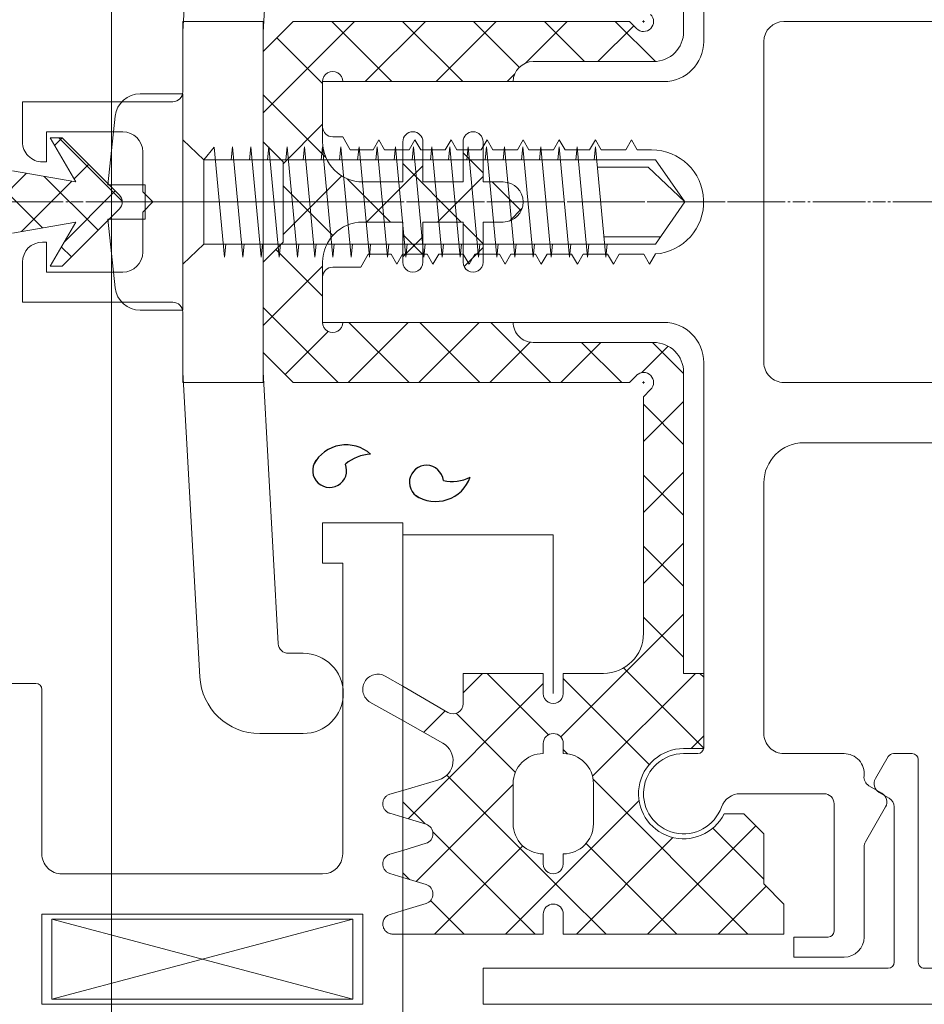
# Model space of a CAD drawing. Header units: inches. Extents: x -647532 to 3008597, y -136987 to 2557681.
# Tile 66 of 153: x 50083 to 50128, y 36522 to 36571. Entities that reach past the tile are written whole.
import ezdxf
from ezdxf import colors
from ezdxf.entities.mleader import LeaderData, LeaderLine
from ezdxf.enums import TextEntityAlignment as Align
from ezdxf.math import Vec2, Vec3

# ---------------------------------------------------------------- set-up
doc = ezdxf.new("R2010")
doc.units = ezdxf.units.IN
doc.header["$MEASUREMENT"] = 0
for name, pattern in [('BIAL-IT1I-KGD-001-IN-DWG-141 LEVEL 2 - OVERALL FIRE EXIT PLAN$0$CENTER', [2, 1.25, -0.25, 0.25, -0.25]), ('BIAL-IT1I-KGD-001-IN-DWG-141 LEVEL 2 - OVERALL FIRE EXIT PLAN$0$HIDDEN', [9.525, 6.35, -3.175]), ('CENTER', [2, 1.25, -0.25, 0.25, -0.25]), ('DASHED2', [0.375, 0.25, -0.125])]:
    doc.linetypes.add(name, pattern=pattern)
for name, color, linetype, lineweight in [('ANNO-GRID', 8, 'DASHED2', 5), ('FURN', 8, 'Continuous', 5), ('FURN-HATCH', 8, 'Continuous', 5), ('YD-EXTERNAL 1', 8, 'Continuous', 5)]:
    doc.layers.add(name, color=color, linetype=linetype, lineweight=lineweight)
doc.layers.add('ARCH', color=8, linetype='Continuous')
doc.styles.add('ARIAL', font='arial.ttf')
doc.styles.get("Standard").update_dxf_attribs({"font": 'arial.ttf'})

# ---------------------------------------------------------------- blocks, each defined once
blk = doc.blocks.new('BIAL-IT1I-KGD-001-IN-DWG-141 LEVEL 2 - OVERALL FIRE EXIT PLAN$0$CW LAYOUT')
at = {"linetype": 'BIAL-IT1I-KGD-001-IN-DWG-141 LEVEL 2 - OVERALL FIRE EXIT PLAN$0$CENTER', "ltscale": 0.5}
blk.add_line((0, -52.802), (0, 196.541), dxfattribs=at)
at = {"linetype": 'ByBlock'}
for p, q in [((40, 68.76), (40, 166.76)), ((-9, 83.76), (-9, 164.76)), ((9, 164.76), (9, 83.76)), ((38.2, 160.756), (38.2, 90.76)), ((12, 92.76), (12, 84.76)), ((37.9, 90.46), (27.8, 90.46)), ((27.5, 90.16), (27.5, 89.221)), ((27.65, 88.961), (28.75, 88.326)), ((29.433, 88.509), (29.722, 89.01)), ((30.155, 89.26), (37.9, 89.26)), ((38.2, 88.96), (38.2, 68.76)), ((29.105, 88), (29.479, 88.649)), ((30.162, 88.832), (31.902, 87.827)), ((32.152, 87.76), (36.65, 87.76)), ((27.5, 83.76), (27.5, 86.76)), ((37.65, 86.76), (37.65, 84.26)), ((36.35, 86.26), (30, 86.26)), ((36.65, 84.26), (36.65, 85.96)), ((29.5, 85.76), (29.5, 81.588)), ((37.65, 84.26), (36.65, 84.26)), ((8, 82.76), (-8, 82.76)), ((14, 82.76), (26.5, 82.76)), ((-8, 79.76), (-27.2, 79.76)), ((27.2, 79.76), (8, 79.76)), ((27.5, 78.76), (27.5, 79.46)), ((-6, 60.76), (-6, 77.76)), ((6, 77.76), (6, 60.76)), ((-2.6, 77.16), (-2.6, 76.449)), ((3.1, 77.06), (2.593, 77.353)), ((2.6, 76.771), (3.1, 77.06)), ((2.6, 75.549), (2.6, 76.771)), ((-2.6, 76.449), (-3.1, 76.16)), ((-3.1, 76.16), (-2.6, 75.871)), ((-2.6, 75.871), (-2.6, 74.649)), ((3.1, 75.26), (2.6, 75.549)), ((2.6, 74.971), (3.1, 75.26)), ((-2.6, 74.649), (-3.1, 74.36)), ((2.6, 73.749), (2.6, 74.971)), ((-3.1, 74.36), (-2.6, 74.071)), ((-2.6, 74.071), (-2.6, 72.849)), ((3.1, 73.46), (2.6, 73.749)), ((2.6, 73.171), (3.1, 73.46)), ((2.6, 71.949), (2.6, 73.171)), ((-2.6, 72.849), (-3.1, 72.56)), ((-3.1, 72.56), (-2.6, 72.271)), ((-2.6, 72.271), (-2.6, 71.049)), ((3.1, 71.66), (2.6, 71.949)), ((2.6, 71.371), (3.1, 71.66)), ((2.6, 70.149), (2.6, 71.371)), ((-2.6, 71.049), (-3.1, 70.76)), ((-3.1, 70.76), (-2.6, 70.471)), ((-2.6, 70.471), (-2.6, 69.249)), ((3.1, 69.86), (2.6, 70.149)), ((2.6, 69.571), (3.1, 69.86)), ((-2.6, 69.249), (-3.1, 68.96)), ((2.6, 68.349), (2.6, 69.571)), ((-3.1, 68.96), (-2.6, 68.671)), ((38.2, 68.76), (40, 68.76)), ((-2.6, 68.671), (-2.6, 67.449)), ((3.1, 68.06), (2.6, 68.349)), ((2.6, 67.771), (3.1, 68.06)), ((2.6, 66.549), (2.6, 67.771)), ((-2.6, 67.449), (-3.1, 67.16)), ((-3.1, 67.16), (-2.6, 66.871)), ((-2.6, 66.871), (-2.6, 65.649)), ((3.1, 66.26), (2.6, 66.549)), ((2.6, 65.971), (3.1, 66.26)), ((2.6, 64.749), (2.6, 65.971)), ((-2.6, 65.649), (-3.1, 65.36)), ((-3.1, 65.36), (-2.6, 65.071)), ((-2.6, 65.071), (-2.6, 63.849)), ((3.1, 64.46), (2.6, 64.749)), ((2.6, 64.171), (3.1, 64.46)), ((42, 64.76), (16, 64.76)), ((16, 64.76), (16, 60.76)), ((-2.6, 63.849), (-3.1, 63.56)), ((2.6, 63.035), (2.6, 64.171)), ((-3.1, 63.56), (-2.6, 63.271)), ((-2.6, 63.271), (-2.6, 62.135)), ((3.25, 62.66), (2.6, 63.035)), ((3.25, 61.26), (3.25, 62.66)), ((35.5, 46.76), (35.5, 62.76)), ((35.5, 62.76), (40, 62.76)), ((40, 62.76), (40, 46.76)), ((-2.6, 62.135), (-3.25, 61.76)), ((-3.25, 61.76), (-3.25, 61.26)), ((18, 60.76), (18, 61.76)), ((18, 61.76), (32.5, 61.76)), ((-3.75, 60.76), (-6, 60.76)), ((6, 60.76), (3.75, 60.76)), ((16, 60.76), (18, 60.76)), ((33.5, 60.76), (33.5, 47.76)), ((32.5, 46.76), (24.3, 46.76)), ((40, 46.76), (35.5, 46.76)), ((24, 46.46), (24, 45.06))]:
    blk.add_line(p, q, dxfattribs=at)
at = {"linetype": 'Continuous'}
for p, q in [((35, 83.76), (34, 82.76)), ((35, 83.76), (34, 82.76)), ((36.5, 83.76), (35, 83.76)), ((36.5, 83.76), (35, 83.76)), ((36.5, 72.76), (36.5, 83.76)), ((36.5, 72.76), (36.5, 83.76)), ((31.5, 82.76), (30.5, 81.76)), ((31.5, 82.76), (30.5, 81.76)), ((34, 82.76), (31.5, 82.76)), ((34, 82.76), (31.5, 82.76)), ((30.5, 81.76), (30.5, 80.776)), ((30.5, 81.76), (30.5, 80.776)), ((27.25, 79.76), (23.5, 79.76)), ((23.5, 79.76), (23.5, 78.76)), ((27.25, 79.76), (23.5, 79.76)), ((23.5, 79.76), (23.5, 78.76)), ((27.25, 78.76), (27.25, 79.76)), ((27.25, 78.76), (27.25, 79.76)), ((-8.5, 78.76), (-23.5, 78.76)), ((-8.5, 78.76), (-23.5, 78.76)), ((23.5, 78.76), (8.5, 78.76)), ((23.5, 78.76), (8.5, 78.76)), ((-7, 77.26), (-7, 71.26)), ((-7, 77.26), (-7, 71.26)), ((7, 71.26), (7, 77.26)), ((7, 71.26), (7, 77.26)), ((9.707, 76.76), (9.352, 77.115)), ((9.707, 76.76), (9.352, 77.115)), ((-9.049, 76.761), (-8.949, 76.761)), ((-9.049, 76.761), (-8.949, 76.761)), ((-8.999, 76.711), (-8.999, 76.811)), ((-8.999, 76.711), (-8.999, 76.811)), ((9.049, 76.761), (8.949, 76.761)), ((9.049, 76.761), (8.949, 76.761)), ((8.999, 76.711), (8.999, 76.811)), ((8.999, 76.711), (8.999, 76.811)), ((21.5, 76.76), (9.707, 76.76)), ((21.5, 76.76), (9.707, 76.76)), ((-9, 76.053), (-8.643, 76.41)), ((-9, 76.053), (-8.643, 76.41)), ((-8.643, 76.41), (-8.643, 76.41)), ((-8.643, 76.41), (-8.643, 76.41)), ((8.643, 76.41), (8.643, 76.41)), ((9, 76.053), (8.643, 76.41)), ((8.643, 76.41), (8.643, 76.41)), ((9, 76.053), (8.643, 76.41)), ((-9, 59.29), (-9, 76.053)), ((-9, 59.29), (-9, 76.053)), ((9, 76.053), (9, 59.29)), ((9, 76.053), (9, 59.29)), ((9, 76.053), (9, 59.29)), ((9, 76.053), (9, 59.29)), ((23.5, 72.76), (23.5, 74.76)), ((23.5, 72.76), (23.5, 74.76)), ((31, 74.26), (29, 74.26)), ((31, 74.26), (29, 74.26)), ((23.5, 72.76), (24.5, 72.76)), ((23.5, 72.76), (24.5, 72.76)), ((27.5, 72.76), (27, 72.76)), ((27.5, 72.76), (27, 72.76)), ((33, 72.76), (32.5, 72.76)), ((33, 72.76), (32.5, 72.76)), ((35.5, 72.76), (36.5, 72.76)), ((35.5, 72.76), (36.5, 72.76)), ((23.5, 67.76), (23.5, 71.76)), ((23.5, 71.76), (24.5, 71.76)), ((23.5, 67.76), (23.5, 71.76)), ((23.5, 71.76), (24.5, 71.76)), ((33, 71.76), (32.5, 71.76)), ((33, 71.76), (32.5, 71.76)), ((36.5, 71.76), (35.5, 71.76)), ((36.5, 71.76), (35.5, 71.76)), ((36.5, 64.76), (36.5, 71.76)), ((36.5, 64.76), (36.5, 71.76)), ((-6, 70.26), (-6, 61.76)), ((-6, 70.26), (-6, 61.76)), ((6, 61.76), (6, 70.26)), ((6, 61.76), (6, 70.26)), ((31, 70.26), (29, 70.26)), ((31, 70.26), (29, 70.26)), ((-1, 68.76), (-1, 69.76)), ((-1, 68.76), (-1, 69.76)), ((1, 69.76), (1, 68.76)), ((1, 69.76), (1, 68.76)), ((-3, 68.76), (-1, 68.76)), ((-3, 68.76), (-1, 68.76)), ((1, 68.76), (3, 68.76)), ((1, 68.76), (3, 68.76)), ((-1, 67.76), (-3, 67.76)), ((-1, 67.76), (-3, 67.76)), ((-1, 65.76), (-1, 67.76)), ((-1, 65.76), (-1, 67.76)), ((1, 67.76), (1, 65.76)), ((3, 67.76), (1, 67.76)), ((1, 67.76), (1, 65.76)), ((3, 67.76), (1, 67.76)), ((23.5, 67.76), (25.013, 67.76)), ((23.5, 67.76), (25.013, 67.76)), ((24.147, 64.76), (25.446, 67.01)), ((24.147, 64.76), (25.446, 67.01)), ((25.857, 64.76), (26.985, 66.761)), ((25.857, 64.76), (26.985, 66.761)), ((29.333, 64.76), (28.808, 66.552)), ((29.333, 64.76), (28.808, 66.552)), ((30.674, 64.76), (31.026, 65.918)), ((30.674, 64.76), (31.026, 65.918)), ((32.326, 64.76), (31.974, 65.918)), ((32.326, 64.76), (31.974, 65.918)), ((33.674, 64.76), (34.026, 65.918)), ((33.674, 64.76), (34.026, 65.918)), ((-3, 65.76), (-1, 65.76)), ((-3, 65.76), (-1, 65.76)), ((1, 65.76), (3, 65.76)), ((1, 65.76), (3, 65.76)), ((-1, 64.76), (-3, 64.76)), ((-1, 64.76), (-3, 64.76)), ((-1, 62.76), (-1, 64.76)), ((-1, 62.76), (-1, 64.76)), ((1, 64.76), (1, 62.76)), ((3, 64.76), (1, 64.76)), ((1, 64.76), (1, 62.76)), ((3, 64.76), (1, 64.76)), ((-6, 60.76), (-3, 60.76)), ((-6, 60.76), (-3, 60.76)), ((3, 60.76), (6, 60.76)), ((3, 60.76), (6, 60.76)), ((-7.5, 57.79), (-9, 59.29)), ((-7.5, 57.79), (-9, 59.29)), ((7.5, 57.79), (9, 59.29)), ((7.5, 57.79), (9, 59.29)), ((-3, 57.79), (-2, 58.79)), ((-3, 57.79), (-2, 58.79)), ((2, 58.79), (-2, 58.79)), ((2, 58.79), (-2, 58.79)), ((3, 57.79), (2, 58.79)), ((3, 57.79), (2, 58.79))]:
    blk.add_line(p, q, dxfattribs=at)
at = {"lineweight": -3, "ltscale": 1000}
for p, q in [((31.217, 80.214), (33.763, 82.76)), ((31.217, 80.214), (33.763, 82.76)), ((34.113, 82.873), (36.5, 80.487)), ((34.113, 82.873), (36.5, 80.487)), ((31.095, 82.356), (36.5, 76.951)), ((31.095, 82.356), (36.5, 76.951)), ((28.783, 74.244), (36.5, 81.961)), ((28.783, 74.244), (36.5, 81.961)), ((23.23, 75.763), (27.228, 79.76)), ((23.23, 75.763), (27.228, 79.76)), ((23.5, 79.568), (23.692, 79.76)), ((23.5, 79.568), (23.692, 79.76)), ((26.62, 79.76), (27.25, 79.13)), ((26.62, 79.76), (27.25, 79.13)), ((23.5, 79.344), (28.63, 74.214)), ((23.5, 79.344), (28.63, 74.214)), ((7, 77.21), (8.55, 78.76)), ((7, 77.21), (8.55, 78.76)), ((9.942, 78.76), (11.942, 76.76)), ((9.942, 78.76), (11.942, 76.76)), ((10.086, 76.76), (12.086, 78.76)), ((10.086, 76.76), (12.086, 78.76)), ((13.478, 78.76), (15.478, 76.76)), ((13.478, 78.76), (15.478, 76.76)), ((13.621, 76.76), (15.621, 78.76)), ((13.621, 76.76), (15.621, 78.76)), ((17.013, 78.76), (19.013, 76.76)), ((17.013, 78.76), (19.013, 76.76)), ((17.157, 76.76), (19.157, 78.76)), ((17.157, 76.76), (19.157, 78.76)), ((20.549, 78.76), (26.549, 72.76)), ((20.549, 78.76), (26.549, 72.76)), ((20.692, 76.76), (22.692, 78.76)), ((20.692, 76.76), (22.692, 78.76)), ((31.686, 78.229), (36.5, 73.415)), ((31.686, 78.229), (36.5, 73.415)), ((31.975, 73.9), (36.5, 78.426)), ((31.975, 73.9), (36.5, 78.426)), ((7.185, 77.982), (8.51, 76.656)), ((7.185, 77.982), (8.51, 76.656)), ((-9, 75.352), (-7.003, 77.349)), ((-9, 75.352), (-7.003, 77.349)), ((23.763, 72.76), (28.046, 77.043)), ((23.763, 72.76), (28.046, 77.043)), ((-8.782, 76.271), (-7, 74.489)), ((-8.782, 76.271), (-7, 74.489)), ((29.844, 76.536), (33.62, 72.76)), ((29.844, 76.536), (33.62, 72.76)), ((7, 73.674), (9, 75.674)), ((7, 73.674), (9, 75.674)), ((7, 74.631), (9, 72.631)), ((7, 74.631), (9, 72.631)), ((34.37, 72.76), (36.5, 74.89)), ((34.37, 72.76), (36.5, 74.89)), ((-9, 71.817), (-7, 73.817)), ((-9, 71.817), (-7, 73.817)), ((-9, 72.954), (-6.924, 70.877)), ((-9, 72.954), (-6.924, 70.877)), ((26.549, 72.76), (26.672, 72.637)), ((26.549, 72.76), (26.672, 72.637)), ((27.299, 72.76), (27.516, 72.977)), ((27.299, 72.76), (27.516, 72.977)), ((28.568, 66.958), (34.37, 72.76)), ((28.568, 66.958), (34.37, 72.76)), ((33.62, 72.76), (36.5, 69.88)), ((33.62, 72.76), (36.5, 69.88)), ((6, 69.139), (9, 72.139)), ((6, 69.139), (9, 72.139)), ((23.5, 68.961), (26.561, 72.022)), ((23.5, 68.961), (26.561, 72.022)), ((24.013, 71.76), (30.753, 65.02)), ((24.013, 71.76), (30.753, 65.02)), ((31.394, 66.249), (36.5, 71.355)), ((31.394, 66.249), (36.5, 71.355)), ((0.316, 70.709), (0.949, 70.076)), ((0.316, 70.709), (0.949, 70.076)), ((6.988, 71.107), (9, 69.096)), ((6.988, 71.107), (9, 69.096)), ((32.102, 70.742), (36.5, 66.344)), ((32.102, 70.742), (36.5, 66.344)), ((-9, 68.281), (-6.718, 70.563)), ((-9, 68.281), (-6.718, 70.563)), ((-6.383, 70.336), (-6, 69.954)), ((-6.383, 70.336), (-6, 69.954)), ((-1, 69.21), (0.445, 70.655)), ((-1, 69.21), (0.445, 70.655)), ((25.489, 67.415), (28.442, 70.368)), ((25.489, 67.415), (28.442, 70.368)), ((29.049, 70.26), (33.878, 65.431)), ((29.049, 70.26), (33.878, 65.431)), ((-9, 69.418), (-6, 66.418)), ((-9, 69.418), (-6, 66.418)), ((-2.45, 67.76), (-1.45, 68.76)), ((-2.45, 67.76), (-1.45, 68.76)), ((-1.271, 68.76), (1, 66.489)), ((-1.271, 68.76), (1, 66.489)), ((1.086, 67.76), (2.086, 68.76)), ((1.086, 67.76), (2.086, 68.76)), ((2.265, 68.76), (3.216, 67.809)), ((2.265, 68.76), (3.216, 67.809)), ((23.5, 68.738), (24.478, 67.76)), ((23.5, 68.738), (24.478, 67.76)), ((6, 65.603), (9, 68.603)), ((6, 65.603), (9, 68.603)), ((6, 68.56), (9, 65.56)), ((6, 68.56), (9, 65.56)), ((-9, 64.746), (-6, 67.746)), ((-9, 64.746), (-6, 67.746)), ((34.823, 66.142), (36.5, 67.819)), ((34.823, 66.142), (36.5, 67.819)), ((-1.914, 64.76), (1, 67.674)), ((-1.914, 64.76), (1, 67.674)), ((25.366, 66.872), (26.441, 65.797)), ((25.366, 66.872), (26.441, 65.797)), ((-9, 65.882), (-6, 62.882)), ((-9, 65.882), (-6, 62.882)), ((29.906, 64.76), (31.009, 65.864)), ((29.906, 64.76), (31.009, 65.864)), ((-1.806, 65.76), (1, 62.954)), ((-1.806, 65.76), (1, 62.954)), ((1.621, 64.76), (2.621, 65.76)), ((1.621, 64.76), (2.621, 65.76)), ((1.729, 65.76), (2.729, 64.76)), ((1.729, 65.76), (2.729, 64.76)), ((6, 62.068), (9, 65.068)), ((6, 62.068), (9, 65.068)), ((6, 65.025), (9, 62.025)), ((6, 65.025), (9, 62.025)), ((33.441, 64.76), (33.776, 65.095)), ((33.441, 64.76), (33.776, 65.095)), ((-9, 61.21), (-6, 64.21)), ((-9, 61.21), (-6, 64.21)), ((-1.158, 61.981), (1, 64.139)), ((-1.158, 61.981), (1, 64.139)), ((-9, 62.347), (-4.443, 57.79)), ((-9, 62.347), (-4.443, 57.79)), ((-1.296, 61.714), (1.628, 58.79)), ((-1.296, 61.714), (1.628, 58.79)), ((5.258, 57.79), (9, 61.532)), ((5.258, 57.79), (9, 61.532)), ((-5.349, 57.79), (-2.221, 60.918)), ((-5.349, 57.79), (-2.221, 60.918)), ((-0.813, 58.79), (1.666, 61.27)), ((-0.813, 58.79), (1.666, 61.27)), ((6.449, 61.04), (8.599, 58.89)), ((6.449, 61.04), (8.599, 58.89)), ((-8.192, 58.482), (-5.914, 60.76)), ((-8.192, 58.482), (-5.914, 60.76)), ((-3.878, 60.76), (-1.908, 58.79)), ((-3.878, 60.76), (-1.908, 58.79)), ((2.361, 58.429), (4.692, 60.76)), ((2.361, 58.429), (4.692, 60.76)), ((3.194, 60.76), (6.163, 57.79)), ((3.194, 60.76), (6.163, 57.79))]:
    blk.add_line(p, q, dxfattribs=at)
at = {"linetype": 'BIAL-IT1I-KGD-001-IN-DWG-141 LEVEL 2 - OVERALL FIRE EXIT PLAN$0$CENTER'}
blk.add_line((0, 48.983), (0, 81.616), dxfattribs=at)
blk.add_line((0, 48.983), (0, 81.616), dxfattribs=at)
for p, q in [((0, 78.819), (-2.095, 77.356)), ((0, 78.819), (-2.095, 77.356)), ((0, 78.819), (-1.733, 76.998)), ((0, 78.819), (-1.733, 76.998)), ((0, 78.819), (2.095, 77.356)), ((0, 78.819), (2.095, 77.356)), ((1.733, 74.786), (1.733, 77.604)), ((1.733, 74.786), (1.733, 77.604)), ((-2.095, 54.832), (-2.095, 77.356)), ((-2.095, 54.832), (-2.095, 77.356)), ((2.095, 54.832), (2.095, 77.356)), ((2.095, 54.832), (2.095, 77.356)), ((-1.733, 74.461), (-1.733, 76.998)), ((-1.733, 74.461), (-1.733, 76.998)), ((-2.743, 74.366), (2.743, 74.881)), ((-2.743, 74.366), (2.743, 74.881)), ((2.743, 74.881), (2.095, 74.946)), ((2.743, 74.881), (2.095, 74.946)), ((-2.095, 74.299), (-2.743, 74.366)), ((-2.095, 74.299), (-2.743, 74.366)), ((-2.743, 73.459), (2.743, 73.974)), ((-2.743, 73.459), (2.743, 73.974)), ((2.743, 73.974), (2.095, 74.039)), ((2.743, 73.974), (2.095, 74.039)), ((-2.095, 73.392), (-2.743, 73.459)), ((-2.095, 73.392), (-2.743, 73.459)), ((-2.743, 72.552), (2.743, 73.066)), ((-2.743, 72.552), (2.743, 73.066)), ((2.743, 73.066), (2.095, 73.132)), ((2.743, 73.066), (2.095, 73.132)), ((-2.095, 72.485), (-2.743, 72.552)), ((-2.095, 72.485), (-2.743, 72.552)), ((2.743, 72.159), (2.095, 72.225)), ((2.743, 72.159), (2.095, 72.225)), ((16.587, 72.26), (16.587, 64.76)), ((24.5, 72.26), (16.587, 72.26)), ((-2.743, 71.645), (2.743, 72.159)), ((-2.743, 71.645), (2.743, 72.159)), ((27.5, 71.76), (27, 71.76)), ((27.5, 71.76), (27, 71.76)), ((-2.095, 71.577), (-2.743, 71.645)), ((-2.095, 71.577), (-2.743, 71.645)), ((-2.743, 70.738), (2.743, 71.252)), ((-2.743, 70.738), (2.743, 71.252)), ((2.743, 71.252), (2.095, 71.318)), ((2.743, 71.252), (2.095, 71.318)), ((-2.095, 70.67), (-2.743, 70.738)), ((-2.095, 70.67), (-2.743, 70.738)), ((-2.743, 69.831), (2.743, 70.345)), ((-2.743, 69.831), (2.743, 70.345)), ((2.743, 70.345), (2.095, 70.411)), ((2.743, 70.345), (2.095, 70.411)), ((-2.095, 69.763), (-2.743, 69.831)), ((-2.095, 69.763), (-2.743, 69.831)), ((-2.743, 68.923), (2.743, 69.438)), ((-2.743, 68.923), (2.743, 69.438)), ((2.743, 69.438), (2.095, 69.504)), ((2.743, 69.438), (2.095, 69.504)), ((-2.095, 68.856), (-2.743, 68.923)), ((-2.095, 68.856), (-2.743, 68.923)), ((-2.743, 68.016), (2.743, 68.531)), ((-2.743, 68.016), (2.743, 68.531)), ((2.743, 68.531), (2.095, 68.596)), ((2.743, 68.531), (2.095, 68.596)), ((-2.095, 67.949), (-2.743, 68.016)), ((-2.095, 67.949), (-2.743, 68.016)), ((-2.743, 67.109), (2.743, 67.624)), ((-2.743, 67.109), (2.743, 67.624)), ((2.743, 67.624), (2.095, 67.689)), ((2.743, 67.624), (2.095, 67.689)), ((-2.095, 67.042), (-2.743, 67.109)), ((-2.095, 67.042), (-2.743, 67.109)), ((2.743, 66.716), (2.095, 66.782)), ((2.743, 66.716), (2.095, 66.782)), ((-2.743, 66.202), (2.743, 66.716)), ((-2.743, 66.202), (2.743, 66.716)), ((-2.095, 66.135), (-2.743, 66.202)), ((-2.095, 66.135), (-2.743, 66.202)), ((-2.743, 65.295), (2.743, 65.809)), ((-2.743, 65.295), (2.743, 65.809)), ((2.743, 65.809), (2.095, 65.875)), ((2.743, 65.809), (2.095, 65.875)), ((35.326, 64.76), (34.974, 65.918)), ((35.326, 64.76), (34.974, 65.918)), ((-2.095, 65.227), (-2.743, 65.295)), ((-2.095, 65.227), (-2.743, 65.295)), ((-2.743, 64.388), (2.743, 64.902)), ((-2.743, 64.388), (2.743, 64.902)), ((2.743, 64.902), (2.095, 64.968)), ((2.743, 64.902), (2.095, 64.968)), ((-2.095, 64.32), (-2.743, 64.388)), ((-2.095, 64.32), (-2.743, 64.388)), ((-2.743, 63.481), (2.743, 63.995)), ((-2.743, 63.481), (2.743, 63.995)), ((2.743, 63.995), (2.095, 64.061)), ((2.743, 63.995), (2.095, 64.061)), ((-2.095, 63.413), (-2.743, 63.481)), ((-2.095, 63.413), (-2.743, 63.481)), ((-2.743, 62.574), (2.743, 63.088)), ((-2.743, 62.574), (2.743, 63.088)), ((0, 51.29), (0, 63.01)), ((2.743, 63.088), (2.095, 63.154)), ((2.743, 63.088), (2.095, 63.154)), ((-2.095, 62.506), (-2.743, 62.574)), ((-2.095, 62.506), (-2.743, 62.574)), ((-2.743, 61.666), (2.743, 62.181)), ((-2.743, 61.666), (2.743, 62.181)), ((2.743, 62.181), (2.095, 62.246)), ((2.743, 62.181), (2.095, 62.246)), ((35.75, 62.26), (39.75, 47.26)), ((39.75, 62.26), (35.75, 47.26)), ((39.75, 62.26), (35.75, 62.26)), ((35.75, 62.26), (35.75, 47.26)), ((39.75, 47.26), (39.75, 62.26)), ((-2.095, 61.599), (-2.743, 61.666)), ((-2.095, 61.599), (-2.743, 61.666)), ((-2.743, 60.759), (2.743, 61.274)), ((-2.743, 60.759), (2.743, 61.274)), ((2.743, 61.274), (2.095, 61.339)), ((2.743, 61.274), (2.095, 61.339)), ((-2.095, 60.692), (-2.743, 60.759)), ((-2.095, 60.692), (-2.743, 60.759)), ((2.743, 60.367), (2.095, 60.432)), ((2.743, 60.367), (2.095, 60.432)), ((-2.743, 59.852), (2.743, 60.367)), ((-2.743, 59.852), (2.743, 60.367)), ((-2.095, 59.785), (-2.743, 59.852)), ((-2.095, 59.785), (-2.743, 59.852)), ((-2.743, 58.988), (2.743, 59.502)), ((-2.743, 58.988), (2.743, 59.502)), ((2.743, 59.502), (2.095, 59.568)), ((2.743, 59.502), (2.095, 59.568)), ((22.5, 59.79), (22.5, 59.047)), ((26.5, 57.628), (26.5, 59.79)), ((-2.095, 58.92), (-2.743, 58.988)), ((-2.095, 58.92), (-2.743, 58.988)), ((-22.028, 58.548), (-8.472, 57.795)), ((-2.743, 58.081), (2.743, 58.595)), ((-2.743, 58.081), (2.743, 58.595)), ((2.743, 58.595), (2.095, 58.661)), ((2.743, 58.595), (2.095, 58.661)), ((22.028, 58.548), (8.472, 57.795)), ((-2.095, 58.013), (-2.743, 58.081)), ((-2.095, 58.013), (-2.743, 58.081)), ((8.306, 57.79), (-9, 57.79)), ((-9, 57.79), (-9, 53.79)), ((-8.306, 57.79), (9, 57.79)), ((-2.787, 57.79), (-7.5, 57.79)), ((-2.787, 57.79), (-7.5, 57.79)), ((-2.743, 57.173), (2.743, 57.688)), ((-2.743, 57.173), (2.743, 57.688)), ((0, 51.29), (0, 57.79)), ((2.743, 57.688), (2.095, 57.753)), ((2.743, 57.688), (2.095, 57.753)), ((7.5, 57.79), (3, 57.79)), ((7.5, 57.79), (3, 57.79)), ((9, 57.79), (9, 53.79)), ((-2.095, 57.106), (-2.743, 57.173)), ((-2.095, 57.106), (-2.743, 57.173)), ((-2.743, 56.266), (2.743, 56.781)), ((-2.743, 56.266), (2.743, 56.781)), ((2.743, 56.781), (2.095, 56.846)), ((2.743, 56.781), (2.095, 56.846)), ((-2.095, 56.199), (-2.743, 56.266)), ((-2.095, 56.199), (-2.743, 56.266)), ((-2.729, 55.353), (2.743, 55.874)), ((-2.729, 55.353), (2.743, 55.874)), ((2.743, 55.874), (2.095, 55.939)), ((2.743, 55.874), (2.095, 55.939)), ((2.743, 55.874), (2.095, 55.939)), ((2.743, 55.874), (2.095, 55.939)), ((-2.095, 54.832), (-2.729, 55.353)), ((-2.095, 54.832), (-2.729, 55.353)), ((-8.5, 53.79), (-23.666, 54.633)), ((-2.095, 54.832), (-3.103, 53.79)), ((-2.095, 54.832), (-3.103, 53.79)), ((-2.095, 54.832), (2.095, 54.832)), ((-2.095, 54.832), (2.095, 54.832)), ((2.095, 54.832), (3.103, 53.79)), ((2.095, 54.832), (3.103, 53.79)), ((8.5, 53.79), (23.666, 54.633)), ((-9, 53.79), (-5.5, 53.79)), ((-5.5, 53.79), (-8.5, 53.79)), ((-5.397, 51.661), (-5.397, 53.79)), ((-5.397, 53.79), (5.397, 53.79)), ((-5.397, 51.661), (-5.397, 53.79)), ((-5.397, 53.79), (5.397, 53.79)), ((5.397, 51.661), (5.397, 53.79)), ((5.397, 51.661), (5.397, 53.79)), ((9, 53.79), (5.5, 53.79)), ((5.5, 53.79), (8.5, 53.79)), ((-5, 45.79), (-5, 53.29)), ((-5, 53.29), (-5, 45.79)), ((5, 53.29), (5, 45.79)), ((5, 45.79), (5, 53.29)), ((0, 52.29), (-0.5, 51.79)), ((-0.5, 51.79), (0, 52.29)), ((0.5, 51.79), (0, 52.29)), ((0, 52.29), (0.5, 51.79)), ((-0.5, 51.79), (-2.5, 51.79)), ((-2.5, 51.79), (-0.5, 51.79)), ((-0.851, 50.047), (-0.851, 51.911)), ((-0.851, 51.911), (0.851, 51.911)), ((-0.851, 50.047), (-0.851, 51.911)), ((-0.851, 51.911), (0.851, 51.911)), ((2.5, 51.79), (0.5, 51.79)), ((0.5, 51.79), (2.5, 51.79)), ((0.851, 50.047), (0.851, 51.911)), ((0.851, 50.047), (0.851, 51.911)), ((-3.5, 50.79), (-3.5, 46.99)), ((-3.5, 46.99), (-3.5, 50.79)), ((-3.2, 47.602), (-0.035, 50.767)), ((-3.2, 47.775), (-0.354, 50.621)), ((0.354, 50.621), (3.2, 47.775)), ((3.5, 46.99), (3.5, 50.79)), ((3.5, 50.79), (3.5, 46.99)), ((-0.851, 50.047), (-4.282, 50.418)), ((-0.851, 50.047), (-4.282, 50.418)), ((2.012, 47.856), (-0.553, 50.422)), ((4.282, 50.418), (0.851, 50.047)), ((4.282, 50.418), (0.851, 50.047)), ((-1.144, 48.361), (-1.879, 49.096)), ((-1.276, 46.874), (1.412, 49.563)), ((-1, 48.445), (-3.2, 47.165)), ((-1.554, 45.294), (-1, 48.445)), ((1.475, 45.742), (-1.034, 48.251)), ((1, 48.445), (1.554, 45.294)), ((3.2, 47.165), (1, 48.445)), ((2.23, 47.729), (2.738, 48.237)), ((-3.2, 47.165), (-3.2, 47.775)), ((-2.821, 47.386), (-3.2, 47.765)), ((3.2, 47.775), (3.2, 47.165)), ((35.75, 47.26), (39.75, 47.26)), ((-3.5, 46.99), (-2, 46.99)), ((-2, 46.99), (-3.5, 46.99)), ((-3.08, 42.418), (1.291, 46.79)), ((-2, 46.99), (-2, 46.79)), ((-2, 46.79), (-2, 46.99)), ((2, 46.79), (2, 46.99)), ((2, 46.99), (3.5, 46.99)), ((3.5, 46.99), (2, 46.99)), ((2, 46.99), (2, 46.79)), ((-3, 45.79), (-5, 45.79)), ((-5, 45.79), (-3, 45.79)), ((2.439, 42.126), (-1.431, 45.996)), ((5, 45.79), (3, 45.79)), ((3, 45.79), (5, 45.79))]:
    blk.add_line(p, q)
at = {"linetype": 'BIAL-IT1I-KGD-001-IN-DWG-141 LEVEL 2 - OVERALL FIRE EXIT PLAN$0$HIDDEN'}
for p, q in [((23.642, 63.885), (24.147, 64.76)), ((23.642, 63.885), (24.147, 64.76)), ((24.93, 63.116), (25.857, 64.76)), ((24.93, 63.116), (25.857, 64.76)), ((29.523, 64.109), (29.333, 64.76)), ((29.523, 64.109), (29.333, 64.76)), ((30.477, 64.109), (30.674, 64.76)), ((30.477, 64.109), (30.674, 64.76)), ((32.523, 64.109), (32.326, 64.76)), ((32.523, 64.109), (32.326, 64.76)), ((33.477, 64.109), (33.674, 64.76)), ((33.477, 64.109), (33.674, 64.76)), ((35.52, 64.121), (35.326, 64.76)), ((35.52, 64.121), (35.326, 64.76)), ((36.5, 64.26), (36.5, 64.76)), ((36.5, 64.26), (36.5, 64.76))]:
    blk.add_line(p, q, dxfattribs=at)
at = {"linetype": 'ByBlock'}
for centre, radius, start, end in [((27.8, 90.16), 0.3, 90, 180), ((37.9, 90.76), 0.3, 270, 0), ((27.8, 89.221), 0.3, 180, 240), ((29.912, 88.399), 0.5, 60, 150), ((30.155, 88.76), 0.5, 90, 150), ((37.9, 88.96), 0.3, 0, 90), ((29, 88.759), 0.5, 240, 330), ((28.672, 88.25), 0.5, 263.4171, 330), ((28.5, 86.76), 1, 83.4171, 180), ((32.152, 88.26), 0.5, 240, 270), ((36.65, 86.76), 1, 360, 90), ((30, 85.76), 0.5, 90, 180), ((36.35, 85.96), 0.3, 0, 90), ((14, 84.76), 2, 180, 270), ((-8, 83.76), 1, 180, 270), ((8, 83.76), 1, 270, 0), ((26.5, 83.76), 1, 270, 0), ((30.5, 81.588), 1, 180, 250.5288), ((29.5, 78.76), 2, 179.9951, 70.5288), ((-8, 77.76), 2, 0, 90), ((0, 77.16), 2.6, 4.2528, 180), ((8, 77.76), 2, 90, 180), ((27.2, 79.46), 0.3, 360, 90), ((32.5, 60.76), 1, 0, 90), ((-3.75, 61.26), 0.5, 270, 0), ((3.75, 61.26), 0.5, 180, 270), ((32.5, 47.76), 1, 270, 360), ((24.3, 46.46), 0.3, 90, 180)]:
    blk.add_arc(centre, radius, start, end, dxfattribs=at)
at = {"linetype": 'Continuous'}
for centre, radius, start, end in [((29.5, 78.76), 2.25, 180, 63.6122), ((29.5, 78.76), 2.25, 180, 63.6122), ((-8.5, 77.26), 1.5, 0, 90), ((-8.5, 77.26), 1.5, 0, 90), ((8.5, 77.26), 1.5, 90, 180), ((8.5, 77.26), 1.5, 90, 180), ((-8.999, 76.761), 0.5, 315.5267, 135.1566), ((-8.999, 76.761), 0.5, 315.5267, 135.1566), ((8.999, 76.761), 0.5, 44.8434, 224.4733), ((8.999, 76.761), 0.5, 44.8434, 224.4733), ((21.5, 74.76), 2, 0.0028, 90.0028), ((21.5, 74.76), 2, 0.0028, 90.0028), ((29, 72.76), 1.5, 90, 180), ((29, 72.76), 1.5, 90, 180), ((31, 72.76), 1.5, 0, 90), ((31, 72.76), 1.5, 0, 90), ((24.5, 72.26), 0.5, 270, 90), ((24.5, 72.26), 0.5, 270, 90), ((33, 72.26), 0.5, 270, 90), ((33, 72.26), 0.5, 270, 90), ((35.5, 72.26), 0.5, 90, 270), ((35.5, 72.26), 0.5, 90, 270), ((29, 71.76), 1.5, 180, 270), ((29, 71.76), 1.5, 180, 270), ((31, 71.76), 1.5, 270, 0), ((31, 71.76), 1.5, 270, 0), ((-6, 71.26), 1, 180, 270), ((-6, 71.26), 1, 180, 270), ((6, 71.26), 1, 270, 0.0023), ((6, 71.26), 1, 270, 0.0023), ((6, 71.26), 1, 270, 0.0023), ((6, 71.26), 1, 270, 0.0023), ((6, 71.26), 1, 270, 0.0023), ((0, 69.76), 1, 0, 180), ((0, 69.76), 1, 0, 180), ((-3, 68.26), 0.5, 90, 270), ((-3, 68.26), 0.5, 90, 270), ((3, 68.26), 0.5, 270, 90), ((3, 68.26), 0.5, 270, 90), ((25.013, 67.26), 0.5, 330, 90), ((25.013, 67.26), 0.5, 330, 90), ((27.851, 66.261), 1, 16.8813, 150), ((27.851, 66.261), 1, 16.8813, 150), ((31.5, 65.76), 0.5, 18.4349, 161.5651), ((31.5, 65.76), 0.5, 18.4349, 161.5651), ((34.5, 65.76), 0.5, 18.4349, 161.5651), ((34.5, 65.76), 0.5, 18.4349, 161.5651), ((-3, 65.26), 0.5, 90, 270), ((-3, 65.26), 0.5, 90, 270), ((3, 65.26), 0.5, 270, 90), ((3, 65.26), 0.5, 270, 90), ((-3, 62.76), 2, 270, 0), ((-3, 62.76), 2, 270, 0), ((3, 62.76), 2, 180, 270), ((3, 62.76), 2, 180, 270), ((-6, 61.26), 0.5, 89.9943, 270), ((-6, 61.26), 0.5, 89.9943, 270), ((6, 61.26), 0.5, 270, 90.0057), ((6, 61.26), 0.5, 270, 90.0057)]:
    blk.add_arc(centre, radius, start, end, dxfattribs=at)
for centre, radius, start, end in [((27, 72.26), 0.5, 90, 270), ((27, 72.26), 0.5, 90, 270), ((24.5, 59.79), 2, 360, 180), ((22, 59.047), 0.5, 273.1798, 360), ((-8.306, 60.79), 3, 266.8202, 270), ((8.306, 60.79), 3, 270, 273.1798), ((23.5, 57.628), 3, 273.1798, 360), ((-5.5, 53.29), 0.5, 0, 90), ((-5.5, 53.29), 0.5, 0, 90), ((5.5, 53.29), 0.5, 90, 180), ((5.5, 53.29), 0.5, 90, 180), ((-4.147, 51.661), 1.25, 180, 263.8226), ((-4.147, 51.661), 1.25, 180, 263.8226), ((-2.5, 50.79), 1, 90, 180), ((-2.5, 50.79), 1, 90, 180), ((2.5, 50.79), 1, 0, 90), ((2.5, 50.79), 1, 0, 90), ((4.147, 51.661), 1.25, 276.1774, 0), ((4.147, 51.661), 1.25, 276.1774, 0), ((0, 50.268), 0.5, 45, 135), ((-3, 46.79), 1, 270, 0), ((-3, 46.79), 1, 270, 0), ((3, 46.79), 1, 180, 270), ((3, 46.79), 1, 180, 270)]:
    blk.add_arc(centre, radius, start, end)
at = {"lineweight": -3, "ltscale": 1000}
for centre, radius, start, end in [((13.111, 66.401), 1.82, 326.2804, 70.4947), ((11.884, 67.21), 2.046, 347.8467, 26.2874), ((13.111, 66.401), 1.82, 326.2804, 70.4947), ((11.884, 67.21), 2.046, 347.8467, 26.2874), ((13.975, 65.936), 0.848, 96.1298, 343.4419), ((13.975, 65.936), 0.848, 96.1298, 343.4419), ((13.926, 61.927), 1.82, 137.7226, 241.9369), ((13.926, 61.927), 1.82, 137.7226, 241.9369), ((14.624, 63.22), 2.046, 181.9299, 220.3706), ((14.624, 63.22), 2.046, 181.9299, 220.3706), ((13.384, 61.109), 0.848, 224.7754, 112.0875), ((13.384, 61.109), 0.848, 224.7754, 112.0875)]:
    blk.add_arc(centre, radius, start, end, dxfattribs=at)
at = {"linetype": 'BIAL-IT1I-KGD-001-IN-DWG-141 LEVEL 2 - OVERALL FIRE EXIT PLAN$0$HIDDEN'}
for centre, radius, start, end in [((24.292, 63.51), 0.75, 150, 330), ((24.292, 63.51), 0.75, 150, 330), ((30, 64.26), 0.5, 197.5898, 342.4102), ((30, 64.26), 0.5, 197.5898, 342.4102), ((33, 64.26), 0.5, 197.5898, 342.4102), ((33, 64.26), 0.5, 197.5898, 342.4102), ((36, 64.26), 0.5, 196.1728, 0), ((36, 64.26), 0.5, 196.1728, 0)]:
    blk.add_arc(centre, radius, start, end, dxfattribs=at)
blk = doc.blocks.new('BIAL-IT1I-KGD-001-IN-DWG-141 LEVEL 2 - OVERALL FIRE EXIT PLAN$0$A$C258E6B3D')
blk.add_line((12161.52, 4926.444), (12529.52, 4926.444))
blk = doc.blocks.new('_TagSlot')
at = {"color": 0, "linetype": 'ByBlock', "lineweight": -2, "transparency": 16777216}
for p, q in [((-4, 4), (4, 4)), ((-4, -4), (4, -4))]:
    blk.add_line(p, q, dxfattribs=at)
for centre, start, end in [((-4, 0), 90, 270), ((4, 0), 270, 90)]:
    blk.add_arc(centre, 4, start, end, dxfattribs=at)
at = {"layer": 'FURN', "color": 0, "transparency": 16777216, "style": 'ARIAL'}
blk.add_attdef('M-01', text='', height=2.5, dxfattribs=at).set_placement((0, -1.5), align=Align.CENTER)
blk = doc.blocks.new('_DotSmall')
at = {"color": 0, "linetype": 'ByBlock', "const_width": 0.5}
blk.add_lwpolyline([(-0.0625, 0, 1), (0.0625, 0, 1)], format="xyb", close=True, dxfattribs=at)
blk = doc.blocks.new('ARCH')
at = {"layer": 'ANNO-GRID', "linetype": 'CENTER', "ltscale": 2}
blk.add_lwpolyline([(44334.09, 36562.363), (158043.141, 36562.363)], dxfattribs=at)
at = {"layer": 'YD-EXTERNAL 1', "rotation": 269.9999999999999}
for name, p in [('BIAL-IT1I-KGD-001-IN-DWG-141 LEVEL 2 - OVERALL FIRE EXIT PLAN$0$A$C258E6B3D', (45160.642, 49017.883)), ('BIAL-IT1I-KGD-001-IN-DWG-141 LEVEL 2 - OVERALL FIRE EXIT PLAN$0$CW LAYOUT', (50036.85, 36562.363))]:
    blk.add_blockref(name, p, dxfattribs=at)
at = {"layer": 'FURN-HATCH', "linetype": 'Continuous'}
ml = blk.add_multileader_block('Standard', dxfattribs=at)
ml.set_content('_TagSlot', color=256, scale=-11.71875)
ml.set_attribute('M-01', 'VNR1', width=0)
ml.set_leader_properties(color=256, linetype='ByLayer', lineweight=-1)
ml.set_arrow_properties(name='DOTSMALL')
ml.build(insert=Vec2(0, 0))
ml.multileader.update_dxf_attribs({"dogleg_length": 115.809, "arrow_head_size": 28.235})
ctx = ml.context
ctx.base_point, ctx.char_height, ctx.arrow_head_size, ctx.landing_gap_size, ctx.plane_origin = Vec3(101476.346, 52296.962), 200, 28.235, 4, Vec3(100757.024, 52076.672)
notes = []
notes.append((ctx, [(0, (0, 0, 0), (0, 0), (1, 0), 1, [])]))
ctx.block.insert, ctx.block.rotation, ctx.block.scale = Vec3(101570.096, 52296.962), 3.141593, Vec3(-11.71875, 11.71875, 11.71875)
ml = blk.add_multileader_block('Standard', dxfattribs=at)
ml.set_content('_TagSlot', color=256, scale=-11.71875)
ml.set_attribute('M-01', 'VNR1', width=0)
ml.set_leader_properties(color=256, linetype='ByLayer', lineweight=-1)
ml.set_arrow_properties(name='DOTSMALL')
ml.build(insert=Vec2(0, 0))
ml.multileader.update_dxf_attribs({"dogleg_length": 115.809, "arrow_head_size": 28.235})
ctx = ml.context
ctx.base_point, ctx.char_height, ctx.arrow_head_size, ctx.landing_gap_size, ctx.plane_origin = Vec3(97954.669, 52254.917), 200, 28.235, 4, Vec3(97235.347, 52034.627)
notes.append((ctx, [(0, (0, 0, 0), (0, 0), (1, 0), 1, [])]))
ctx.block.insert, ctx.block.rotation, ctx.block.scale = Vec3(98048.419, 52254.917), 3.141593, Vec3(-11.71875, 11.71875, 11.71875)
ml = blk.add_multileader_block('Standard', dxfattribs=at)
ml.set_content('_TagSlot', color=256, scale=-11.71875)
ml.set_attribute('M-01', 'VNR1', width=0)
ml.set_leader_properties(color=256, linetype='ByLayer', lineweight=-1)
ml.set_arrow_properties(name='DOTSMALL')
ml.build(insert=Vec2(0, 0))
ml.multileader.update_dxf_attribs({"dogleg_length": 115.809, "arrow_head_size": 28.235})
ctx = ml.context
ctx.base_point, ctx.char_height, ctx.arrow_head_size, ctx.landing_gap_size, ctx.plane_origin = Vec3(99751.234, 51693.272), 200, 28.235, 4, Vec3(99031.911, 51472.982)
notes.append((ctx, [(0, (0, 0, 0), (0, 0), (1, 0), 1, [])]))
ctx.block.insert, ctx.block.rotation, ctx.block.scale = Vec3(99844.984, 51693.272), 3.141593, Vec3(-11.71875, 11.71875, 11.71875)
for ctx, leaders in notes:
    for number, flags, end, landing, length, lines in leaders:
        leader = LeaderData()
        leader.index, (leader.has_last_leader_line, leader.has_dogleg_vector, leader.attachment_direction) = number, flags
        leader.last_leader_point, leader.dogleg_vector, leader.dogleg_length = Vec3(end), Vec3(landing), length
        for number, points, colour, breaks in lines:
            line = LeaderLine()
            line.index, line.vertices, line.color, line.breaks = number, Vec3.list(points), colors.encode_raw_color(colour), breaks
            leader.lines.append(line)
        ctx.leaders.append(leader)

msp = doc.modelspace()

# ---------------------------------------------------------------- block references
at = {"layer": 'ARCH'}
msp.add_blockref('ARCH', (0, 0), dxfattribs=at)

doc.saveas('drawing.dxf')
